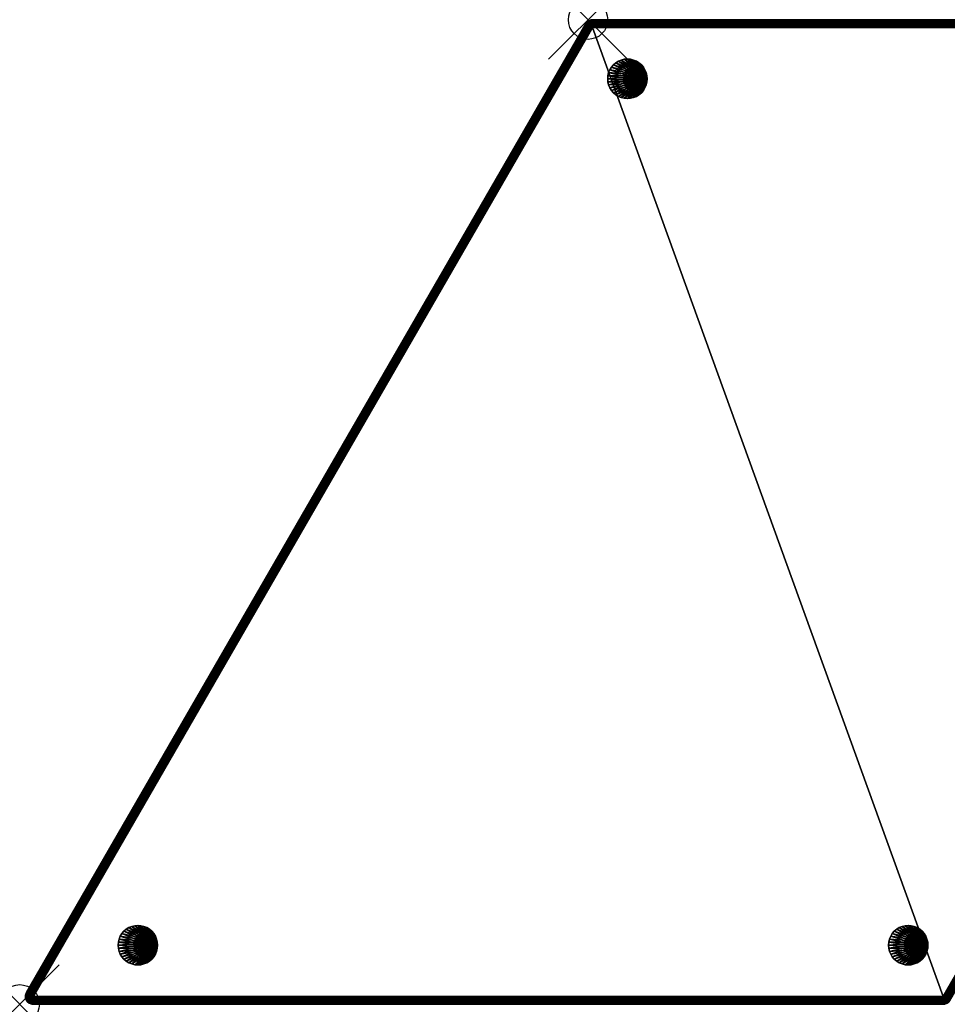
# Model space of a CAD drawing. Extents: x -14.4 to 23.6, y -25 to 0.
# Tile 1 of 2: x -14.4 to 9.1, y -25 to 0. Entities that reach past the tile are written whole.
import ezdxf

# ---------------------------------------------------------------- set-up
doc = ezdxf.new("R2010")
doc.units = 0
doc.header["$MEASUREMENT"] = 0
doc.header["$PDMODE"] = 35
doc.header["$PDSIZE"] = 1
for name, color, linetype in [('A-FURN-3-NODE', 7, 'Continuous'), ('A-FURN-3-ST-GD', 252, 'Continuous'), ('A-FURN-3-ST-SI', 160, 'Continuous'), ('A-FURN-3-ST-TP', 150, 'Continuous')]:
    doc.layers.add(name, color=color, linetype=linetype)

msp = doc.modelspace()

# ---------------------------------------------------------------- linework, layer by layer
at = {"layer": 'A-FURN-3-NODE'}
for p in [(0, 0), (-14.434, -25)]:
    msp.add_point(p, dxfattribs=at)

# ---------------------------------------------------------------- meshes
at = {"layer": 'A-FURN-3-ST-GD'}
mesh = msp.add_polyface(dxfattribs=at)
corners = [(1.446, -1.727), (1.476, -1.655), (1.494, -1.578), (1.405, -1.794), (1.354, -1.854), (1.294, -1.905), (1.227, -1.946), (1.155, -1.976), (1.078, -1.994), (1, -2), (0.922, -1.994), (0.845, -1.976), (0.773, -1.946), (0.706, -1.905), (0.646, -1.854), (0.595, -1.794), (0.554, -1.727), (0.524, -1.655), (0.506, -1.578), (0.5, -1.5), (0.506, -1.422), (0.524, -1.345), (0.554, -1.273), (0.595, -1.206), (0.646, -1.146), (0.706, -1.095), (0.773, -1.054), (0.845, -1.024), (0.922, -1.006), (1, -1), (1.078, -1.006), (1.155, -1.024), (1.227, -1.054), (1.294, -1.095), (1.354, -1.146), (1.405, -1.206), (1.446, -1.273), (1.476, -1.345), (1.494, -1.422), (1.5, -1.5), (1.494, -1.422, 0.55), (1.5, -1.5, 0.55), (1.494, -1.578, 0.55), (1.476, -1.655, 0.55), (1.446, -1.727, 0.55), (1.405, -1.794, 0.55), (1.354, -1.854, 0.55), (1.294, -1.905, 0.55), (1.227, -1.946, 0.55), (1.155, -1.976, 0.55), (1.078, -1.994, 0.55), (1, -2, 0.55), (0.922, -1.994, 0.55), (0.845, -1.976, 0.55), (0.773, -1.946, 0.55), (0.706, -1.905, 0.55), (0.646, -1.854, 0.55), (0.595, -1.794, 0.55), (0.554, -1.727, 0.55), (0.524, -1.655, 0.55), (0.506, -1.578, 0.55), (0.5, -1.5, 0.55), (0.506, -1.422, 0.55), (0.524, -1.345, 0.55), (0.554, -1.273, 0.55), (0.595, -1.206, 0.55), (0.646, -1.146, 0.55), (0.706, -1.095, 0.55), (0.773, -1.054, 0.55), (0.845, -1.024, 0.55), (0.922, -1.006, 0.55), (1, -1, 0.55), (1.078, -1.006, 0.55), (1.155, -1.024, 0.55), (1.227, -1.054, 0.55), (1.294, -1.095, 0.55), (1.354, -1.146, 0.55), (1.405, -1.206, 0.55), (1.446, -1.273, 0.55), (1.476, -1.345, 0.55)]
mesh.append_faces([[corners[k] for k in face] for face in [(2, 39, 41), (2, 41, 42), (42, 43, 1), (42, 1, 2), (0, 1, 43), (0, 43, 44), (3, 0, 44), (3, 44, 45), (45, 46, 4), (45, 4, 3), (5, 4, 46), (5, 46, 47), (47, 48, 6), (47, 6, 5), (7, 6, 48), (7, 48, 49), (8, 7, 49), (8, 49, 50), (50, 51, 9), (50, 9, 8), (10, 9, 51), (10, 51, 52), (52, 53, 11), (52, 11, 10), (12, 11, 53), (12, 53, 54), (13, 12, 54), (13, 54, 55), (55, 56, 14), (55, 14, 13), (15, 14, 56), (15, 56, 57), (57, 58, 16), (57, 16, 15), (17, 16, 58), (17, 58, 59), (18, 17, 59), (18, 59, 60), (62, 63, 21), (62, 21, 20), (20, 19, 61), (20, 61, 62), (19, 18, 60), (19, 60, 61), (22, 21, 63), (22, 63, 64), (23, 22, 64), (23, 64, 65), (65, 66, 24), (65, 24, 23), (25, 24, 66), (25, 66, 67), (67, 68, 26), (67, 26, 25), (27, 26, 68), (27, 68, 69), (28, 27, 69), (28, 69, 70), (70, 71, 29), (70, 29, 28), (30, 29, 71), (30, 71, 72), (72, 73, 31), (72, 31, 30), (32, 31, 73), (32, 73, 74), (33, 32, 74), (33, 74, 75), (75, 76, 34), (75, 34, 33), (35, 34, 76), (35, 76, 77), (77, 78, 36), (77, 36, 35), (37, 36, 78), (37, 78, 79), (38, 37, 79), (38, 79, 40), (40, 41, 39), (40, 39, 38)]])
mesh.append_faces([[corners[k] for k in face] for face in [(2, 38, 39)]], dxfattribs={"vtx0": -1})
mesh.append_faces([[corners[k] for k in face] for face in [(2, 0, 3), (2, 3, 4), (2, 4, 5), (2, 5, 6), (2, 6, 7), (2, 7, 8), (2, 8, 9), (2, 9, 10), (2, 10, 11), (2, 11, 12), (2, 12, 13), (2, 13, 14), (2, 14, 15), (2, 15, 16), (2, 16, 17), (2, 17, 18), (2, 18, 19), (2, 19, 20), (2, 20, 21), (2, 21, 22), (2, 22, 23), (2, 23, 24), (2, 24, 25), (2, 25, 26), (2, 26, 27), (2, 27, 28), (2, 28, 29), (2, 29, 30), (2, 30, 31), (2, 31, 32), (2, 32, 33), (2, 33, 34), (2, 34, 35), (2, 35, 36), (2, 36, 37), (2, 37, 38)]], dxfattribs={"vtx0": -1, "vtx2": -1})
mesh.append_faces([[corners[k] for k in face] for face in [(79, 78, 40)]], dxfattribs={"vtx1": -1})
mesh.append_faces([[corners[k] for k in face] for face in [(43, 42, 40), (44, 43, 40), (45, 44, 40), (46, 45, 40), (47, 46, 40), (48, 47, 40), (49, 48, 40), (50, 49, 40), (51, 50, 40), (52, 51, 40), (53, 52, 40), (54, 53, 40), (55, 54, 40), (56, 55, 40), (57, 56, 40), (58, 57, 40), (59, 58, 40), (60, 59, 40), (61, 60, 40), (62, 61, 40), (63, 62, 40), (64, 63, 40), (65, 64, 40), (66, 65, 40), (67, 66, 40), (68, 67, 40), (69, 68, 40), (70, 69, 40), (71, 70, 40), (72, 71, 40), (73, 72, 40), (74, 73, 40), (75, 74, 40), (76, 75, 40), (77, 76, 40), (78, 77, 40)]], dxfattribs={"vtx1": -1, "vtx2": -1})
mesh.append_faces([[corners[k] for k in face] for face in [(2, 1, 0), (42, 41, 40)]], dxfattribs={"vtx2": -1})
mesh = msp.add_polyface(dxfattribs=at)
corners = [(-10.988, -23.727), (-10.958, -23.655), (-10.94, -23.578), (-11.029, -23.794), (-11.08, -23.854), (-11.14, -23.905), (-11.207, -23.946), (-11.279, -23.976), (-11.356, -23.994), (-11.434, -24), (-11.512, -23.994), (-11.588, -23.976), (-11.661, -23.946), (-11.728, -23.905), (-11.787, -23.854), (-11.838, -23.794), (-11.879, -23.727), (-11.909, -23.655), (-11.928, -23.578), (-11.934, -23.5), (-11.928, -23.422), (-11.909, -23.345), (-11.879, -23.273), (-11.838, -23.206), (-11.787, -23.146), (-11.728, -23.095), (-11.661, -23.054), (-11.588, -23.024), (-11.512, -23.006), (-11.434, -23), (-11.356, -23.006), (-11.279, -23.024), (-11.207, -23.054), (-11.14, -23.095), (-11.08, -23.146), (-11.029, -23.206), (-10.988, -23.273), (-10.958, -23.345), (-10.94, -23.422), (-10.934, -23.5), (-10.94, -23.422, 0.55), (-10.934, -23.5, 0.55), (-10.94, -23.578, 0.55), (-10.958, -23.655, 0.55), (-10.988, -23.727, 0.55), (-11.029, -23.794, 0.55), (-11.08, -23.854, 0.55), (-11.14, -23.905, 0.55), (-11.207, -23.946, 0.55), (-11.279, -23.976, 0.55), (-11.356, -23.994, 0.55), (-11.434, -24, 0.55), (-11.512, -23.994, 0.55), (-11.588, -23.976, 0.55), (-11.661, -23.946, 0.55), (-11.728, -23.905, 0.55), (-11.787, -23.854, 0.55), (-11.838, -23.794, 0.55), (-11.879, -23.727, 0.55), (-11.909, -23.655, 0.55), (-11.928, -23.578, 0.55), (-11.934, -23.5, 0.55), (-11.928, -23.422, 0.55), (-11.909, -23.345, 0.55), (-11.879, -23.273, 0.55), (-11.838, -23.206, 0.55), (-11.787, -23.146, 0.55), (-11.728, -23.095, 0.55), (-11.661, -23.054, 0.55), (-11.588, -23.024, 0.55), (-11.512, -23.006, 0.55), (-11.434, -23, 0.55), (-11.356, -23.006, 0.55), (-11.279, -23.024, 0.55), (-11.207, -23.054, 0.55), (-11.14, -23.095, 0.55), (-11.08, -23.146, 0.55), (-11.029, -23.206, 0.55), (-10.988, -23.273, 0.55), (-10.958, -23.345, 0.55)]
mesh.append_faces([[corners[k] for k in face] for face in [(2, 39, 41), (2, 41, 42), (42, 43, 1), (42, 1, 2), (0, 1, 43), (0, 43, 44), (3, 0, 44), (3, 44, 45), (45, 46, 4), (45, 4, 3), (5, 4, 46), (5, 46, 47), (47, 48, 6), (47, 6, 5), (7, 6, 48), (7, 48, 49), (8, 7, 49), (8, 49, 50), (50, 51, 9), (50, 9, 8), (10, 9, 51), (10, 51, 52), (52, 53, 11), (52, 11, 10), (12, 11, 53), (12, 53, 54), (13, 12, 54), (13, 54, 55), (55, 56, 14), (55, 14, 13), (15, 14, 56), (15, 56, 57), (57, 58, 16), (57, 16, 15), (17, 16, 58), (17, 58, 59), (18, 17, 59), (18, 59, 60), (62, 63, 21), (62, 21, 20), (20, 19, 61), (20, 61, 62), (19, 18, 60), (19, 60, 61), (22, 21, 63), (22, 63, 64), (23, 22, 64), (23, 64, 65), (65, 66, 24), (65, 24, 23), (25, 24, 66), (25, 66, 67), (67, 68, 26), (67, 26, 25), (27, 26, 68), (27, 68, 69), (28, 27, 69), (28, 69, 70), (70, 71, 29), (70, 29, 28), (30, 29, 71), (30, 71, 72), (72, 73, 31), (72, 31, 30), (32, 31, 73), (32, 73, 74), (33, 32, 74), (33, 74, 75), (75, 76, 34), (75, 34, 33), (35, 34, 76), (35, 76, 77), (77, 78, 36), (77, 36, 35), (37, 36, 78), (37, 78, 79), (38, 37, 79), (38, 79, 40), (40, 41, 39), (40, 39, 38)]])
mesh.append_faces([[corners[k] for k in face] for face in [(2, 38, 39)]], dxfattribs={"vtx0": -1})
mesh.append_faces([[corners[k] for k in face] for face in [(2, 0, 3), (2, 3, 4), (2, 4, 5), (2, 5, 6), (2, 6, 7), (2, 7, 8), (2, 8, 9), (2, 9, 10), (2, 10, 11), (2, 11, 12), (2, 12, 13), (2, 13, 14), (2, 14, 15), (2, 15, 16), (2, 16, 17), (2, 17, 18), (2, 18, 19), (2, 19, 20), (2, 20, 21), (2, 21, 22), (2, 22, 23), (2, 23, 24), (2, 24, 25), (2, 25, 26), (2, 26, 27), (2, 27, 28), (2, 28, 29), (2, 29, 30), (2, 30, 31), (2, 31, 32), (2, 32, 33), (2, 33, 34), (2, 34, 35), (2, 35, 36), (2, 36, 37), (2, 37, 38)]], dxfattribs={"vtx0": -1, "vtx2": -1})
mesh.append_faces([[corners[k] for k in face] for face in [(79, 78, 40)]], dxfattribs={"vtx1": -1})
mesh.append_faces([[corners[k] for k in face] for face in [(43, 42, 40), (44, 43, 40), (45, 44, 40), (46, 45, 40), (47, 46, 40), (48, 47, 40), (49, 48, 40), (50, 49, 40), (51, 50, 40), (52, 51, 40), (53, 52, 40), (54, 53, 40), (55, 54, 40), (56, 55, 40), (57, 56, 40), (58, 57, 40), (59, 58, 40), (60, 59, 40), (61, 60, 40), (62, 61, 40), (63, 62, 40), (64, 63, 40), (65, 64, 40), (66, 65, 40), (67, 66, 40), (68, 67, 40), (69, 68, 40), (70, 69, 40), (71, 70, 40), (72, 71, 40), (73, 72, 40), (74, 73, 40), (75, 74, 40), (76, 75, 40), (77, 76, 40), (78, 77, 40)]], dxfattribs={"vtx1": -1, "vtx2": -1})
mesh.append_faces([[corners[k] for k in face] for face in [(2, 1, 0), (42, 41, 40)]], dxfattribs={"vtx2": -1})
mesh = msp.add_polyface(dxfattribs=at)
corners = [(8.578, -23.727), (8.608, -23.655), (8.626, -23.578), (8.537, -23.794), (8.486, -23.854), (8.426, -23.905), (8.359, -23.946), (8.287, -23.976), (8.211, -23.994), (8.132, -24), (8.054, -23.994), (7.978, -23.976), (7.905, -23.946), (7.839, -23.905), (7.779, -23.854), (7.728, -23.794), (7.687, -23.727), (7.657, -23.655), (7.639, -23.578), (7.632, -23.5), (7.639, -23.422), (7.657, -23.345), (7.687, -23.273), (7.728, -23.206), (7.779, -23.146), (7.839, -23.095), (7.905, -23.054), (7.978, -23.024), (8.054, -23.006), (8.132, -23), (8.211, -23.006), (8.287, -23.024), (8.359, -23.054), (8.426, -23.095), (8.486, -23.146), (8.537, -23.206), (8.578, -23.273), (8.608, -23.345), (8.626, -23.422), (8.632, -23.5), (8.626, -23.422, 0.55), (8.632, -23.5, 0.55), (8.626, -23.578, 0.55), (8.608, -23.655, 0.55), (8.578, -23.727, 0.55), (8.537, -23.794, 0.55), (8.486, -23.854, 0.55), (8.426, -23.905, 0.55), (8.359, -23.946, 0.55), (8.287, -23.976, 0.55), (8.211, -23.994, 0.55), (8.132, -24, 0.55), (8.054, -23.994, 0.55), (7.978, -23.976, 0.55), (7.905, -23.946, 0.55), (7.839, -23.905, 0.55), (7.779, -23.854, 0.55), (7.728, -23.794, 0.55), (7.687, -23.727, 0.55), (7.657, -23.655, 0.55), (7.639, -23.578, 0.55), (7.632, -23.5, 0.55), (7.639, -23.422, 0.55), (7.657, -23.345, 0.55), (7.687, -23.273, 0.55), (7.728, -23.206, 0.55), (7.779, -23.146, 0.55), (7.839, -23.095, 0.55), (7.905, -23.054, 0.55), (7.978, -23.024, 0.55), (8.054, -23.006, 0.55), (8.132, -23, 0.55), (8.211, -23.006, 0.55), (8.287, -23.024, 0.55), (8.359, -23.054, 0.55), (8.426, -23.095, 0.55), (8.486, -23.146, 0.55), (8.537, -23.206, 0.55), (8.578, -23.273, 0.55), (8.608, -23.345, 0.55)]
mesh.append_faces([[corners[k] for k in face] for face in [(2, 39, 41), (2, 41, 42), (42, 43, 1), (42, 1, 2), (0, 1, 43), (0, 43, 44), (3, 0, 44), (3, 44, 45), (45, 46, 4), (45, 4, 3), (5, 4, 46), (5, 46, 47), (47, 48, 6), (47, 6, 5), (7, 6, 48), (7, 48, 49), (8, 7, 49), (8, 49, 50), (50, 51, 9), (50, 9, 8), (10, 9, 51), (10, 51, 52), (52, 53, 11), (52, 11, 10), (12, 11, 53), (12, 53, 54), (13, 12, 54), (13, 54, 55), (55, 56, 14), (55, 14, 13), (15, 14, 56), (15, 56, 57), (57, 58, 16), (57, 16, 15), (17, 16, 58), (17, 58, 59), (18, 17, 59), (18, 59, 60), (62, 63, 21), (62, 21, 20), (20, 19, 61), (20, 61, 62), (19, 18, 60), (19, 60, 61), (22, 21, 63), (22, 63, 64), (23, 22, 64), (23, 64, 65), (65, 66, 24), (65, 24, 23), (25, 24, 66), (25, 66, 67), (67, 68, 26), (67, 26, 25), (27, 26, 68), (27, 68, 69), (28, 27, 69), (28, 69, 70), (70, 71, 29), (70, 29, 28), (30, 29, 71), (30, 71, 72), (72, 73, 31), (72, 31, 30), (32, 31, 73), (32, 73, 74), (33, 32, 74), (33, 74, 75), (75, 76, 34), (75, 34, 33), (35, 34, 76), (35, 76, 77), (77, 78, 36), (77, 36, 35), (37, 36, 78), (37, 78, 79), (38, 37, 79), (38, 79, 40), (40, 41, 39), (40, 39, 38)]])
mesh.append_faces([[corners[k] for k in face] for face in [(2, 38, 39)]], dxfattribs={"vtx0": -1})
mesh.append_faces([[corners[k] for k in face] for face in [(2, 0, 3), (2, 3, 4), (2, 4, 5), (2, 5, 6), (2, 6, 7), (2, 7, 8), (2, 8, 9), (2, 9, 10), (2, 10, 11), (2, 11, 12), (2, 12, 13), (2, 13, 14), (2, 14, 15), (2, 15, 16), (2, 16, 17), (2, 17, 18), (2, 18, 19), (2, 19, 20), (2, 20, 21), (2, 21, 22), (2, 22, 23), (2, 23, 24), (2, 24, 25), (2, 25, 26), (2, 26, 27), (2, 27, 28), (2, 28, 29), (2, 29, 30), (2, 30, 31), (2, 31, 32), (2, 32, 33), (2, 33, 34), (2, 34, 35), (2, 35, 36), (2, 36, 37), (2, 37, 38)]], dxfattribs={"vtx0": -1, "vtx2": -1})
mesh.append_faces([[corners[k] for k in face] for face in [(79, 78, 40)]], dxfattribs={"vtx1": -1})
mesh.append_faces([[corners[k] for k in face] for face in [(43, 42, 40), (44, 43, 40), (45, 44, 40), (46, 45, 40), (47, 46, 40), (48, 47, 40), (49, 48, 40), (50, 49, 40), (51, 50, 40), (52, 51, 40), (53, 52, 40), (54, 53, 40), (55, 54, 40), (56, 55, 40), (57, 56, 40), (58, 57, 40), (59, 58, 40), (60, 59, 40), (61, 60, 40), (62, 61, 40), (63, 62, 40), (64, 63, 40), (65, 64, 40), (66, 65, 40), (67, 66, 40), (68, 67, 40), (69, 68, 40), (70, 69, 40), (71, 70, 40), (72, 71, 40), (73, 72, 40), (74, 73, 40), (75, 74, 40), (76, 75, 40), (77, 76, 40), (78, 77, 40)]], dxfattribs={"vtx1": -1, "vtx2": -1})
mesh.append_faces([[corners[k] for k in face] for face in [(2, 1, 0), (42, 41, 40)]], dxfattribs={"vtx2": -1})
at = {"layer": 'A-FURN-3-ST-SI'}
mesh = msp.add_polyface(dxfattribs=at)
corners = [(0.115, 0, 0.75), (23.22, 0, 0.75), (23.22, 0, 14.35), (0.115, 0, 14.35), (-14.261, -24.7, 14.35), (-14.261, -24.7, 0.75), (-0.058, -0.1, 0.75), (-0.058, -0.1, 14.35), (9.017, -25, 0.75), (-14.087, -25, 0.75), (-14.087, -25, 14.35), (9.017, -25, 14.35), (0.074, -0.004, 14.35), (0.074, -0.004, 0.708), (0.095, -0.001, 0.729), (0.015, -0.027, 0.65), (0.034, -0.017, 0.669), (0.054, -0.01, 0.688), (0.034, -0.017, 14.35), (-0.018, -0.051, 0.688), (-0.002, -0.038, 14.35), (-0.033, -0.066, 14.35), (-0.033, -0.066, 0.708), (-0.002, -0.038, 0.669), (-0.046, -0.082, 0.729), (-14.129, -24.996, 0.75), (-14.129, -24.996, 14.35), (-14.108, -24.999, 14.35), (-14.108, -24.999, 0.75), (-14.169, -24.983, 14.35), (-14.169, -24.983, 0.75), (-14.236, -24.934, 0.75), (-14.236, -24.934, 14.35), (-14.205, -24.962, 14.35), (-14.205, -24.962, 0.75), (-14.261, -24.9, 14.35), (-14.261, -24.9, 0.75), (-14.278, -24.862, 14.35), (-14.278, -24.862, 0.75), (-14.286, -24.779, 0.75), (-14.286, -24.779, 14.35), (-14.286, -24.821, 14.35), (-14.286, -24.821, 0.75), (-14.278, -24.738, 14.35), (-14.278, -24.738, 0.75), (23.393, -0.3, 0.75), (9.19, -24.9, 0.75), (9.19, -24.9, 14.35), (23.393, -0.3, 14.35), (9.151, -24.949, 0.688), (9.098, -24.983, 14.35), (9.135, -24.962, 14.35), (9.166, -24.934, 14.35), (9.166, -24.934, 0.708), (9.135, -24.962, 0.669), (9.117, -24.973, 0.65), (9.179, -24.918, 0.729), (9.098, -24.983, 0.669), (9.079, -24.99, 0.688), (9.059, -24.996, 0.708), (9.059, -24.996, 14.35), (9.038, -24.999, 0.729), (23.419, -0.179, 14.468), (23.41, -0.138, 0.75), (23.419, -0.179, 0.75), (23.419, -0.221, 14.431), (23.419, -0.221, 0.75), (23.41, -0.138, 14.499), (23.393, -0.1, 14.523), (23.393, -0.1, 0.75), (23.41, -0.262, 14.392), (23.41, -0.262, 0.75), (23.368, -0.066, 0.75), (23.368, -0.066, 14.499), (23.301, -0.017, 14.431), (23.301, -0.017, 0.75), (23.337, -0.038, 0.75), (23.337, -0.038, 14.468), (23.261, -0.004, 0.75), (23.261, -0.004, 14.392), (23.241, -0.001, 0.75)]
mesh.append_faces([[corners[k] for k in face] for face in [(2, 1, 0), (3, 2, 0), (6, 5, 4), (7, 6, 4), (10, 9, 8), (11, 10, 8), (14, 13, 12), (12, 3, 0), (12, 0, 14), (17, 16, 15), (17, 15, 18), (18, 12, 13), (18, 13, 17), (20, 18, 19), (19, 22, 21), (19, 21, 20), (18, 23, 19), (18, 15, 23), (24, 6, 7), (24, 7, 21), (21, 22, 24), (27, 26, 25), (27, 25, 28), (28, 9, 10), (28, 10, 27), (25, 26, 29), (25, 29, 30), (33, 32, 31), (33, 31, 34), (34, 30, 29), (34, 29, 33), (31, 32, 35), (31, 35, 36), (36, 35, 37), (36, 37, 38), (41, 40, 39), (41, 39, 42), (42, 38, 37), (42, 37, 41), (39, 40, 43), (39, 43, 44), (44, 43, 4), (44, 4, 5), (47, 46, 45), (48, 47, 45), (51, 50, 49), (49, 53, 52), (49, 52, 51), (50, 54, 49), (50, 55, 54), (56, 46, 47), (56, 47, 52), (52, 53, 56), (58, 57, 55), (58, 55, 50), (50, 60, 59), (50, 59, 58), (61, 59, 60), (60, 11, 8), (60, 8, 61), (64, 63, 62), (64, 62, 65), (65, 66, 64), (63, 67, 62), (68, 67, 63), (68, 63, 69), (66, 65, 70), (66, 70, 71), (71, 70, 48), (71, 48, 45), (68, 69, 72), (68, 72, 73), (76, 75, 74), (76, 74, 77), (77, 73, 72), (77, 72, 76), (74, 75, 78), (74, 78, 79), (80, 1, 2), (2, 79, 78), (2, 78, 80)]])
at = {"layer": 'A-FURN-3-ST-TP'}
mesh = msp.add_polyface(dxfattribs=at)
corners = [(0.088, -0.184, 14.548), (0.115, -0.2, 14.55), (0.097, -0.158, 14.545), (0.062, -0.169, 14.54), (0.085, -0.116, 14.529), (0.044, -0.13, 14.523), (0.115, -0.138, 14.54), (0.115, -0.109, 14.528), (0.076, -0.078, 14.504), (0.035, -0.091, 14.497), (0.115, -0.082, 14.512), (0.072, -0.046, 14.471), (0.031, -0.058, 14.463), (0.115, -0.059, 14.491), (0.115, -0.038, 14.468), (0.073, -0.022, 14.431), (0.032, -0.033, 14.423), (0.115, -0.022, 14.441), (0.079, -0.007, 14.388), (0.038, -0.018, 14.378), (0.115, -0.01, 14.412), (0.115, -0.002, 14.381), (0.074, -0.004, 14.35), (0.034, -0.017, 14.35), (0.115, 0, 14.35), (0.037, -0.155, 14.528), (0.014, -0.141, 14.512), (-0.002, -0.109, 14.484), (-0.006, -0.077, 14.45), (-0.005, -0.053, 14.411), (0, -0.037, 14.367)]
mesh.append_faces([[corners[k] for k in face] for face in [(0, 1, 2), (2, 3, 0), (3, 2, 4), (3, 4, 5), (4, 2, 6), (4, 6, 7), (5, 4, 8), (5, 8, 9), (8, 4, 7), (8, 7, 10), (9, 8, 11), (9, 11, 12), (13, 14, 11), (13, 11, 8), (8, 10, 13), (12, 11, 15), (12, 15, 16), (15, 11, 14), (15, 14, 17), (16, 15, 18), (16, 18, 19), (20, 21, 18), (18, 15, 17), (18, 17, 20), (19, 18, 22), (19, 22, 23), (22, 18, 21), (22, 21, 24), (25, 3, 5), (5, 26, 25), (26, 5, 9), (26, 9, 27), (27, 9, 12), (28, 12, 16), (29, 16, 19), (29, 19, 30), (30, 19, 23)]])
mesh = msp.add_polyface(dxfattribs=at)
corners = [(0.054, -0.01, 0.688), (0.074, -0.004, 0.708), (23.22, -0.01, 0.688), (23.22, -0.022, 0.659), (0.034, -0.017, 0.669), (0.015, -0.027, 0.65), (23.22, -0.002, 0.719), (0.095, -0.001, 0.729), (0.115, 0, 0.75), (23.22, 0, 0.75), (23.22, -0.038, 0.632), (23.22, -0.059, 0.609), (0.03, -0.051, 0.616), (23.22, -0.082, 0.588), (23.22, -0.109, 0.572), (0.069, -0.119, 0.567), (0.048, -0.082, 0.588), (23.22, -0.138, 0.56), (23.231, -0.007, 0.698), (23.255, -0.026, 0.658), (23.255, -0.006, 0.715), (23.275, -0.008, 0.738), (23.241, -0.001, 0.75), (23.276, -0.056, 0.623), (23.233, -0.062, 0.606), (23.247, -0.101, 0.578), (23.26, -0.146, 0.561)]
mesh.append_faces([[corners[k] for k in face] for face in [(0, 1, 2), (0, 2, 3), (3, 4, 0), (3, 5, 4), (6, 2, 7), (7, 8, 9), (7, 9, 6), (2, 1, 7), (10, 11, 12), (12, 5, 3), (12, 3, 10), (13, 14, 15), (13, 15, 16), (16, 12, 11), (16, 11, 13), (15, 14, 17), (6, 18, 2), (2, 18, 19), (2, 19, 10), (2, 10, 3), (19, 18, 20), (20, 18, 6), (20, 6, 9), (21, 20, 9), (21, 9, 22), (10, 19, 23), (10, 23, 24), (10, 24, 11), (13, 11, 24), (24, 25, 14), (24, 14, 13), (25, 24, 23), (17, 14, 25), (17, 25, 26)]])
mesh = msp.add_polyface(dxfattribs=at)
corners = [(9.017, -24.8, 14.55), (23.22, -0.2, 14.55), (0.115, -0.2, 14.55), (0.115, -0.169, 14.548), (0.115, -0.138, 14.54), (0.097, -0.158, 14.545), (0.115, -0.082, 14.512), (0.115, -0.109, 14.528), (23.393, -0.1, 14.523), (23.368, -0.066, 14.499), (0.115, -0.059, 14.491), (0.115, -0.038, 14.468), (23.337, -0.038, 14.468), (23.301, -0.017, 14.431), (0.115, -0.022, 14.441), (23.261, -0.004, 14.392), (0.115, -0.01, 14.412), (0.115, -0.002, 14.381), (23.22, 0, 14.35), (0.115, 0, 14.35), (23.327, -0.138, 14.54), (23.361, -0.119, 14.533), (23.292, -0.158, 14.546), (23.256, -0.179, 14.549), (9.182, -24.895, 14.412), (23.41, -0.262, 14.392), (23.419, -0.221, 14.431), (23.393, -0.3, 14.35), (23.419, -0.179, 14.468), (23.41, -0.138, 14.499), (9.139, -24.871, 14.491), (9.157, -24.881, 14.468), (9.119, -24.859, 14.512), (9.096, -24.845, 14.528), (9.071, -24.831, 14.54), (9.044, -24.816, 14.548)]
mesh.append_faces([[corners[k] for k in face] for face in [(0, 1, 2), (3, 4, 5), (5, 2, 3), (6, 7, 8), (6, 8, 9), (9, 10, 6), (11, 10, 12), (11, 12, 13), (13, 14, 11), (10, 9, 12), (14, 13, 15), (14, 15, 16), (17, 16, 15), (17, 15, 18), (18, 19, 17), (20, 21, 8), (20, 8, 7), (7, 4, 22), (7, 22, 20), (3, 2, 1), (3, 1, 23), (23, 22, 4), (23, 4, 3), (24, 25, 26), (27, 25, 24), (28, 29, 30), (31, 26, 28), (32, 30, 29), (29, 8, 33), (29, 33, 32), (20, 22, 34), (20, 34, 33), (33, 21, 20), (33, 8, 21), (35, 34, 23), (23, 1, 0), (23, 0, 35), (34, 22, 23)]])
mesh = msp.add_polyface(dxfattribs=at)
corners = [(9.017, -24.8, 0.55), (-14.087, -24.8, 0.55), (0.115, -0.2, 0.55), (-14.227, -24.719, 0.632), (-14.242, -24.711, 0.659), (0.015, -0.027, 0.65), (0.03, -0.051, 0.616), (-14.21, -24.729, 0.609), (-14.189, -24.741, 0.588), (0.048, -0.082, 0.588), (0.069, -0.119, 0.567), (-14.166, -24.755, 0.572), (0.091, -0.158, 0.554), (-14.141, -24.769, 0.56), (-14.114, -24.784, 0.552), (-0.018, -0.051, 0.688), (-0.002, -0.038, 0.669), (-14.252, -24.705, 0.688), (-0.033, -0.066, 0.708), (-14.258, -24.701, 0.719), (-14.261, -24.7, 0.75), (-0.058, -0.1, 0.75), (-0.046, -0.082, 0.729), (-14.277, -24.744, 0.721), (-14.278, -24.738, 0.75), (-14.286, -24.791, 0.733), (-14.268, -24.754, 0.678), (-14.249, -24.76, 0.639), (-14.22, -24.763, 0.605), (-14.184, -24.761, 0.58)]
mesh.append_faces([[corners[k] for k in face] for face in [(0, 1, 2), (3, 4, 5), (3, 5, 6), (6, 7, 3), (8, 7, 9), (8, 9, 10), (10, 11, 8), (7, 6, 9), (11, 10, 12), (11, 12, 13), (14, 13, 12), (14, 12, 2), (2, 1, 14), (15, 16, 5), (15, 5, 4), (4, 17, 18), (4, 18, 15), (19, 20, 21), (19, 21, 22), (22, 18, 17), (22, 17, 19), (19, 23, 24), (19, 24, 20), (24, 23, 25), (25, 23, 26), (26, 23, 19), (26, 19, 17), (27, 26, 17), (27, 17, 4), (27, 4, 3), (28, 27, 3), (28, 3, 7), (29, 28, 7), (29, 7, 8), (11, 29, 8)]])
mesh = msp.add_polyface(dxfattribs=at)
corners = [(-14.087, -24.8, 14.55), (9.017, -24.8, 14.55), (0.115, -0.2, 14.55), (0.037, -0.155, 14.528), (-14.166, -24.755, 14.528), (-14.141, -24.769, 14.54), (-14.114, -24.784, 14.548), (0.088, -0.184, 14.548), (9.017, -24.831, 14.548), (-14.087, -24.831, 14.548), (-14.189, -24.741, 14.512), (-14.184, -24.761, 14.52), (-14.183, -24.811, 14.526), (-14.137, -24.805, 14.544), (-14.22, -24.763, 14.495), (-14.223, -24.813, 14.497), (-14.21, -24.729, 14.491), (-14.249, -24.76, 14.461), (-14.255, -24.81, 14.459), (-14.227, -24.719, 14.468), (-14.268, -24.754, 14.422), (-14.277, -24.802, 14.415), (-14.242, -24.711, 14.441), (-14.252, -24.705, 14.412), (-14.277, -24.744, 14.379), (-14.286, -24.791, 14.367), (-14.258, -24.701, 14.381), (-14.278, -24.738, 14.35), (-14.286, -24.779, 14.35), (-14.261, -24.7, 14.35), (-14.127, -24.854, 14.539), (-14.273, -24.851, 14.404), (-14.283, -24.84, 14.354), (-14.286, -24.821, 14.35)]
mesh.append_faces([[corners[k] for k in face] for face in [(0, 1, 2), (3, 4, 5), (6, 0, 2), (7, 5, 6), (8, 0, 9), (10, 11, 4), (4, 11, 12), (4, 12, 13), (4, 13, 5), (12, 11, 14), (12, 14, 15), (14, 11, 10), (14, 10, 16), (15, 14, 17), (15, 17, 18), (17, 14, 16), (17, 16, 19), (18, 17, 20), (18, 20, 21), (20, 17, 19), (20, 19, 22), (20, 22, 23), (21, 20, 24), (21, 24, 25), (24, 20, 23), (24, 23, 26), (25, 24, 27), (25, 27, 28), (27, 24, 26), (27, 26, 29), (6, 5, 13), (13, 0, 6), (0, 13, 30), (30, 13, 12), (31, 21, 25), (32, 25, 28), (32, 28, 33)]])
mesh = msp.add_polyface(dxfattribs=at)
corners = [(-14.258, -24.701, 14.381), (-14.252, -24.705, 14.412), (-0.049, -0.105, 14.412), (-0.056, -0.101, 14.381), (-0.058, -0.1, 14.35), (-14.261, -24.7, 14.35), (-14.242, -24.711, 14.441), (-0.039, -0.111, 14.441), (-14.227, -24.719, 14.468), (-14.21, -24.729, 14.491), (-0.007, -0.129, 14.491), (-0.025, -0.119, 14.468), (-14.189, -24.741, 14.512), (-14.166, -24.755, 14.528), (0.037, -0.155, 14.528), (0.014, -0.141, 14.512), (-14.141, -24.769, 14.54), (0.062, -0.169, 14.54), (-14.114, -24.784, 14.548), (0.115, -0.2, 14.55), (0.088, -0.184, 14.548), (-0.002, -0.109, 14.484), (0.031, -0.058, 14.463), (-0.006, -0.077, 14.45), (0.032, -0.033, 14.423), (-0.005, -0.053, 14.411), (0, -0.037, 14.367), (0.034, -0.017, 14.35), (-0.002, -0.038, 14.35), (-0.038, -0.101, 14.433), (-0.037, -0.079, 14.396), (-0.032, -0.065, 14.355), (-0.033, -0.066, 14.35)]
mesh.append_faces([[corners[k] for k in face] for face in [(0, 1, 2), (0, 2, 3), (3, 4, 5), (3, 5, 0), (2, 1, 6), (2, 6, 7), (8, 9, 10), (8, 10, 11), (11, 7, 6), (11, 6, 8), (12, 13, 14), (12, 14, 15), (15, 10, 9), (15, 9, 12), (14, 16, 17), (18, 19, 20), (20, 17, 16), (21, 22, 23), (23, 24, 25), (26, 27, 28), (10, 15, 21), (21, 11, 10), (11, 21, 23), (11, 23, 29), (11, 29, 7), (29, 23, 25), (29, 25, 30), (30, 25, 26), (30, 26, 31), (31, 26, 28), (31, 28, 32), (2, 7, 29), (29, 30, 3), (29, 3, 2), (3, 30, 31), (3, 31, 32), (3, 32, 4)]])
mesh = msp.add_polyface(dxfattribs=at)
corners = [(0.069, -0.119, 0.567), (23.22, -0.138, 0.56), (0.091, -0.158, 0.554), (23.22, -0.169, 0.552), (23.22, -0.2, 0.55), (0.115, -0.2, 0.55), (23.26, -0.146, 0.561), (23.406, -0.149, 0.696), (23.41, -0.138, 0.75), (23.416, -0.16, 0.746), (23.269, -0.195, 0.556), (23.307, -0.14, 0.58), (23.315, -0.189, 0.574), (23.349, -0.138, 0.611), (23.355, -0.187, 0.603), (23.383, -0.141, 0.65), (23.387, -0.19, 0.641), (23.409, -0.198, 0.685), (23.419, -0.209, 0.733), (23.419, -0.179, 0.75), (23.419, -0.221, 0.75), (23.247, -0.216, 0.552), (23.273, -0.231, 0.56), (23.317, -0.239, 0.58), (23.298, -0.245, 0.572), (23.353, -0.237, 0.605), (23.381, -0.24, 0.639), (23.401, -0.246, 0.678), (23.409, -0.256, 0.721)]
mesh.append_faces([[corners[k] for k in face] for face in [(0, 1, 2), (3, 4, 5), (5, 2, 1), (5, 1, 3), (6, 3, 1), (7, 8, 9), (3, 6, 10), (3, 10, 4), (10, 6, 11), (10, 11, 12), (12, 11, 13), (12, 13, 14), (14, 13, 15), (14, 15, 16), (16, 15, 7), (16, 7, 17), (17, 7, 9), (17, 9, 18), (18, 9, 19), (18, 19, 20), (19, 9, 8), (21, 4, 10), (10, 22, 21), (22, 10, 12), (22, 12, 23), (22, 23, 24), (23, 12, 14), (23, 14, 25), (25, 14, 16), (25, 16, 26), (26, 16, 17), (26, 17, 27), (27, 17, 18), (27, 18, 28), (28, 18, 20)]])
mesh = msp.add_polyface(dxfattribs=at)
corners = [(9.017, -24.8, 0.55), (0.115, -0.2, 0.55), (23.22, -0.2, 0.55), (23.36, -0.281, 0.632), (23.374, -0.289, 0.659), (9.117, -24.973, 0.65), (9.103, -24.949, 0.616), (23.342, -0.271, 0.609), (23.322, -0.259, 0.588), (9.085, -24.918, 0.588), (9.064, -24.881, 0.567), (23.298, -0.245, 0.572), (9.041, -24.842, 0.554), (23.273, -0.231, 0.56), (23.247, -0.216, 0.552), (9.151, -24.949, 0.688), (9.135, -24.962, 0.669), (23.385, -0.295, 0.688), (9.166, -24.934, 0.708), (23.391, -0.299, 0.719), (23.393, -0.3, 0.75), (9.19, -24.9, 0.75), (9.179, -24.918, 0.729), (23.409, -0.256, 0.721), (23.419, -0.221, 0.75), (23.41, -0.262, 0.75), (23.317, -0.239, 0.58), (23.353, -0.237, 0.605), (23.342, -0.271, 0.609), (23.381, -0.24, 0.639), (23.401, -0.246, 0.678)]
mesh.append_faces([[corners[k] for k in face] for face in [(0, 1, 2), (3, 4, 5), (3, 5, 6), (6, 7, 3), (8, 7, 9), (8, 9, 10), (10, 11, 8), (7, 6, 9), (11, 10, 12), (11, 12, 13), (14, 13, 12), (14, 12, 0), (0, 2, 14), (15, 16, 5), (15, 5, 4), (4, 17, 18), (4, 18, 15), (19, 20, 21), (19, 21, 22), (22, 18, 17), (22, 17, 19), (23, 24, 25), (11, 26, 8), (8, 26, 27), (8, 27, 28), (28, 27, 29), (28, 29, 3), (3, 29, 30), (3, 30, 17), (3, 17, 4), (17, 30, 23), (17, 23, 19), (19, 23, 25), (19, 25, 20)]])
mesh = msp.add_polyface(dxfattribs=at)
corners = [(9.166, -24.934, 14.35), (9.164, -24.935, 14.355), (9.132, -24.963, 14.367), (9.135, -24.962, 14.35), (9.169, -24.921, 14.396), (9.138, -24.947, 14.411), (9.19, -24.9, 14.35), (9.188, -24.899, 14.381), (9.17, -24.899, 14.433), (9.139, -24.923, 14.45), (9.182, -24.895, 14.412), (9.171, -24.889, 14.441), (9.157, -24.881, 14.468), (9.135, -24.891, 14.484), (9.095, -24.982, 14.378), (9.098, -24.983, 14.35), (9.101, -24.967, 14.423), (9.101, -24.942, 14.463), (9.097, -24.909, 14.497), (9.119, -24.859, 14.512), (9.089, -24.87, 14.523), (9.139, -24.871, 14.491), (9.054, -24.993, 14.388), (9.059, -24.978, 14.431), (9.06, -24.954, 14.471), (9.096, -24.845, 14.528), (9.071, -24.831, 14.54), (23.419, -0.221, 14.431), (23.393, -0.3, 14.35), (23.419, -0.179, 14.468)]
mesh.append_faces([[corners[k] for k in face] for face in [(0, 1, 2), (0, 2, 3), (2, 1, 4), (2, 4, 5), (4, 1, 0), (4, 0, 6), (4, 6, 7), (5, 4, 8), (5, 8, 9), (10, 11, 8), (8, 4, 7), (8, 7, 10), (9, 8, 11), (9, 11, 12), (9, 12, 13), (3, 2, 14), (3, 14, 15), (14, 2, 5), (14, 5, 16), (16, 5, 9), (16, 9, 17), (17, 9, 13), (17, 13, 18), (18, 13, 19), (18, 19, 20), (21, 19, 13), (13, 12, 21), (22, 14, 16), (23, 16, 17), (24, 17, 18), (25, 26, 20), (20, 19, 25), (10, 27, 11), (7, 6, 28), (28, 10, 7), (12, 11, 27), (29, 21, 12)]])
mesh = msp.add_polyface(dxfattribs=at)
corners = [(-14.278, -24.738, 0.75), (-14.286, -24.791, 0.733), (-14.286, -24.779, 0.75), (-14.268, -24.754, 0.678), (-14.277, -24.802, 0.685), (-14.249, -24.76, 0.639), (-14.255, -24.81, 0.641), (-14.22, -24.763, 0.605), (-14.223, -24.813, 0.603), (-14.184, -24.761, 0.58), (-14.183, -24.811, 0.574), (-14.166, -24.755, 0.572), (-14.141, -24.769, 0.56), (-14.137, -24.805, 0.556), (-14.283, -24.84, 0.746), (-14.286, -24.821, 0.75), (-14.273, -24.851, 0.696), (-14.25, -24.859, 0.65), (-14.217, -24.862, 0.611), (-14.175, -24.86, 0.58), (-14.127, -24.854, 0.561), (-14.087, -24.8, 0.55), (-14.087, -24.831, 0.552), (-14.114, -24.784, 0.552), (-14.278, -24.862, 0.75), (-14.087, -24.862, 0.56), (9.041, -24.842, 0.554), (9.064, -24.881, 0.567), (9.017, -24.8, 0.55)]
mesh.append_faces([[corners[k] for k in face] for face in [(0, 1, 2), (1, 3, 4), (4, 3, 5), (4, 5, 6), (6, 5, 7), (6, 7, 8), (8, 7, 9), (8, 9, 10), (10, 9, 11), (10, 11, 12), (10, 12, 13), (2, 1, 14), (2, 14, 15), (14, 1, 4), (14, 4, 16), (16, 4, 6), (16, 6, 17), (17, 6, 8), (17, 8, 18), (18, 8, 10), (18, 10, 19), (19, 10, 13), (19, 13, 20), (20, 13, 21), (20, 21, 22), (23, 21, 13), (13, 12, 23), (15, 14, 24), (24, 14, 16), (20, 22, 25), (25, 26, 27), (22, 21, 28), (28, 26, 25), (28, 25, 22)]])
mesh = msp.add_polyface(dxfattribs=at)
corners = [(-14.127, -24.854, 14.539), (-14.183, -24.811, 14.526), (-14.175, -24.86, 14.52), (-14.223, -24.813, 14.497), (-14.217, -24.862, 14.489), (-14.255, -24.81, 14.459), (-14.25, -24.859, 14.45), (-14.277, -24.802, 14.415), (-14.273, -24.851, 14.404), (-14.286, -24.791, 14.367), (-14.283, -24.84, 14.354), (-14.162, -24.905, 14.503), (-14.203, -24.907, 14.473), (-14.236, -24.904, 14.434), (-14.258, -24.897, 14.389), (-14.278, -24.862, 14.35), (-14.261, -24.9, 14.35), (-14.286, -24.821, 14.35), (-14.144, -24.944, 14.477), (-14.182, -24.946, 14.449), (-14.212, -24.943, 14.414), (-14.232, -24.936, 14.372), (-14.236, -24.934, 14.35), (-14.122, -24.974, 14.442), (-14.154, -24.975, 14.419), (-14.18, -24.973, 14.389), (-14.197, -24.967, 14.354), (-14.205, -24.962, 14.35), (-14.123, -24.994, 14.385), (-14.169, -24.983, 14.35), (-14.142, -24.992, 14.362)]
mesh.append_faces([[corners[k] for k in face] for face in [(0, 1, 2), (2, 1, 3), (2, 3, 4), (4, 3, 5), (4, 5, 6), (6, 5, 7), (6, 7, 8), (8, 9, 10), (11, 2, 4), (11, 4, 12), (12, 4, 6), (12, 6, 13), (13, 6, 8), (13, 8, 14), (14, 8, 10), (14, 10, 15), (14, 15, 16), (15, 10, 17), (18, 11, 12), (18, 12, 19), (19, 12, 13), (19, 13, 20), (20, 13, 14), (20, 14, 21), (21, 14, 16), (21, 16, 22), (23, 19, 24), (24, 19, 20), (24, 20, 25), (25, 20, 21), (25, 21, 26), (26, 21, 22), (26, 22, 27), (28, 24, 25), (26, 27, 29), (29, 30, 25), (29, 25, 26)]])
mesh = msp.add_polyface(dxfattribs=at)
corners = [(-14.278, -24.862, 0.75), (-14.273, -24.851, 0.696), (-14.258, -24.897, 0.711), (-14.261, -24.9, 0.75), (-14.25, -24.859, 0.65), (-14.236, -24.904, 0.666), (-14.217, -24.862, 0.611), (-14.203, -24.907, 0.627), (-14.175, -24.86, 0.58), (-14.162, -24.905, 0.597), (-14.127, -24.854, 0.561), (-14.115, -24.899, 0.578), (-14.232, -24.936, 0.728), (-14.236, -24.934, 0.75), (-14.212, -24.943, 0.686), (-14.182, -24.946, 0.651), (-14.144, -24.944, 0.623), (-14.197, -24.967, 0.746), (-14.205, -24.962, 0.75), (-14.18, -24.973, 0.711), (-14.154, -24.975, 0.681), (-14.122, -24.974, 0.658), (-14.142, -24.992, 0.738), (-14.129, -24.996, 0.75), (-14.169, -24.983, 0.75), (-14.123, -24.994, 0.715)]
mesh.append_faces([[corners[k] for k in face] for face in [(0, 1, 2), (0, 2, 3), (2, 1, 4), (2, 4, 5), (5, 4, 6), (5, 6, 7), (7, 6, 8), (7, 8, 9), (9, 8, 10), (9, 10, 11), (3, 2, 12), (3, 12, 13), (12, 2, 5), (12, 5, 14), (14, 5, 7), (14, 7, 15), (15, 7, 9), (15, 9, 16), (16, 9, 11), (13, 12, 17), (13, 17, 18), (17, 12, 14), (17, 14, 19), (19, 14, 15), (19, 15, 20), (20, 15, 16), (20, 16, 21), (17, 19, 22), (17, 22, 23), (17, 23, 24), (24, 18, 17), (22, 19, 20), (22, 20, 25), (25, 20, 21)]])
mesh = msp.add_polyface(dxfattribs=at)
corners = [(9.017, -24.998, 14.381), (-14.087, -24.99, 14.412), (-14.087, -24.998, 14.381), (-14.087, -25, 14.35), (9.017, -25, 14.35), (9.017, -24.978, 14.441), (-14.087, -24.978, 14.441), (9.017, -24.962, 14.468), (-14.087, -24.941, 14.491), (-14.087, -24.962, 14.468), (9.017, -24.918, 14.512), (-14.087, -24.891, 14.528), (-14.087, -24.918, 14.512), (9.017, -24.941, 14.491), (9.017, -24.862, 14.54), (-14.087, -24.862, 14.54), (-14.087, -24.831, 14.548), (-14.087, -24.8, 14.55), (-14.127, -24.854, 14.539), (-14.115, -24.899, 14.522), (-14.175, -24.86, 14.52), (-14.162, -24.905, 14.503), (-14.101, -24.938, 14.494), (-14.087, -24.941, 14.491), (-14.144, -24.944, 14.477), (-14.122, -24.974, 14.442), (-14.182, -24.946, 14.449), (-14.099, -24.993, 14.402), (-14.154, -24.975, 14.419), (-14.123, -24.994, 14.385), (-14.18, -24.973, 14.389), (-14.142, -24.992, 14.362), (-14.169, -24.983, 14.35), (-14.129, -24.996, 14.35), (-14.108, -24.999, 14.35)]
mesh.append_faces([[corners[k] for k in face] for face in [(0, 1, 2), (2, 3, 4), (1, 5, 6), (7, 8, 9), (9, 6, 5), (10, 11, 12), (12, 8, 13), (11, 14, 15), (16, 15, 14), (17, 18, 16), (15, 16, 18), (18, 19, 11), (18, 11, 15), (19, 18, 20), (19, 20, 21), (12, 11, 19), (12, 19, 22), (22, 23, 12), (22, 19, 21), (22, 21, 24), (23, 22, 9), (9, 22, 24), (9, 24, 25), (25, 24, 26), (9, 25, 27), (9, 27, 1), (9, 1, 6), (27, 25, 28), (27, 28, 29), (29, 30, 31), (32, 33, 31), (1, 27, 2), (2, 27, 29), (2, 29, 3), (3, 29, 31), (3, 31, 33), (3, 33, 34)]])
mesh = msp.add_polyface(dxfattribs=at)
corners = [(-14.087, -24.862, 0.56), (-14.087, -24.891, 0.572), (-14.115, -24.899, 0.578), (-14.127, -24.854, 0.561), (-14.144, -24.944, 0.623), (-14.101, -24.938, 0.606), (-14.087, -24.918, 0.588), (-14.087, -24.941, 0.609), (-14.122, -24.974, 0.658), (-14.087, -24.962, 0.632), (-14.123, -24.994, 0.715), (-14.099, -24.993, 0.698), (-14.087, -24.978, 0.659), (-14.087, -24.99, 0.688), (-14.129, -24.996, 0.75), (-14.142, -24.992, 0.738), (-14.087, -25, 0.75), (-14.108, -24.999, 0.75), (-14.087, -24.998, 0.719), (9.064, -24.881, 0.567), (9.085, -24.918, 0.588), (9.103, -24.949, 0.616), (9.117, -24.973, 0.65), (9.079, -24.99, 0.688), (9.059, -24.996, 0.708), (9.098, -24.983, 0.669), (9.038, -24.999, 0.729), (9.017, -25, 0.75)]
mesh.append_faces([[corners[k] for k in face] for face in [(0, 1, 2), (0, 2, 3), (4, 2, 5), (6, 7, 5), (5, 2, 1), (5, 1, 6), (8, 4, 5), (8, 5, 9), (9, 5, 7), (10, 8, 11), (11, 8, 9), (11, 9, 12), (11, 12, 13), (14, 15, 10), (14, 10, 16), (14, 16, 17), (16, 10, 11), (16, 11, 18), (18, 11, 13), (0, 19, 1), (20, 21, 7), (6, 1, 19), (6, 19, 20), (20, 7, 6), (9, 7, 21), (21, 22, 12), (21, 12, 9), (23, 24, 13), (23, 13, 12), (12, 25, 23), (12, 22, 25), (18, 13, 26), (26, 27, 16), (26, 16, 18), (13, 24, 26)]])
mesh = msp.add_polyface(dxfattribs=at)
corners = [(9.017, -24.998, 14.381), (9.017, -24.99, 14.412), (-14.087, -24.99, 14.412), (-14.087, -24.998, 14.381), (9.017, -25, 14.35), (9.017, -24.978, 14.441), (9.017, -24.962, 14.468), (9.017, -24.941, 14.491), (-14.087, -24.941, 14.491), (-14.087, -24.962, 14.468), (9.017, -24.918, 14.512), (9.017, -24.891, 14.528), (-14.087, -24.891, 14.528), (-14.087, -24.918, 14.512), (9.017, -24.862, 14.54), (9.017, -24.831, 14.548), (9.017, -24.8, 14.55), (-14.087, -24.8, 14.55), (-14.087, -24.831, 14.548), (9.098, -24.983, 14.35), (9.095, -24.982, 14.378), (9.054, -24.993, 14.388), (9.059, -24.996, 14.35), (9.101, -24.967, 14.423), (9.059, -24.978, 14.431), (9.101, -24.942, 14.463), (9.06, -24.954, 14.471), (9.097, -24.909, 14.497), (9.056, -24.922, 14.504), (9.089, -24.87, 14.523), (9.048, -24.884, 14.529), (9.071, -24.831, 14.54), (9.035, -24.842, 14.545), (9.017, -24.941, 14.491), (9.044, -24.816, 14.548)]
mesh.append_faces([[corners[k] for k in face] for face in [(0, 1, 2), (3, 4, 0), (2, 1, 5), (6, 7, 8), (9, 5, 6), (10, 11, 12), (13, 7, 10), (12, 11, 14), (15, 16, 17), (18, 14, 15), (19, 20, 21), (19, 21, 22), (21, 23, 24), (24, 25, 26), (26, 27, 28), (28, 27, 29), (28, 29, 30), (30, 29, 31), (30, 31, 32), (22, 21, 0), (22, 0, 4), (1, 0, 21), (21, 24, 5), (21, 5, 1), (5, 24, 26), (5, 26, 6), (33, 6, 26), (33, 26, 28), (28, 10, 33), (10, 28, 30), (10, 30, 11), (11, 30, 32), (11, 32, 14), (15, 14, 32), (32, 16, 15), (34, 16, 32), (32, 31, 34)]])

doc.saveas('drawing.dxf')
